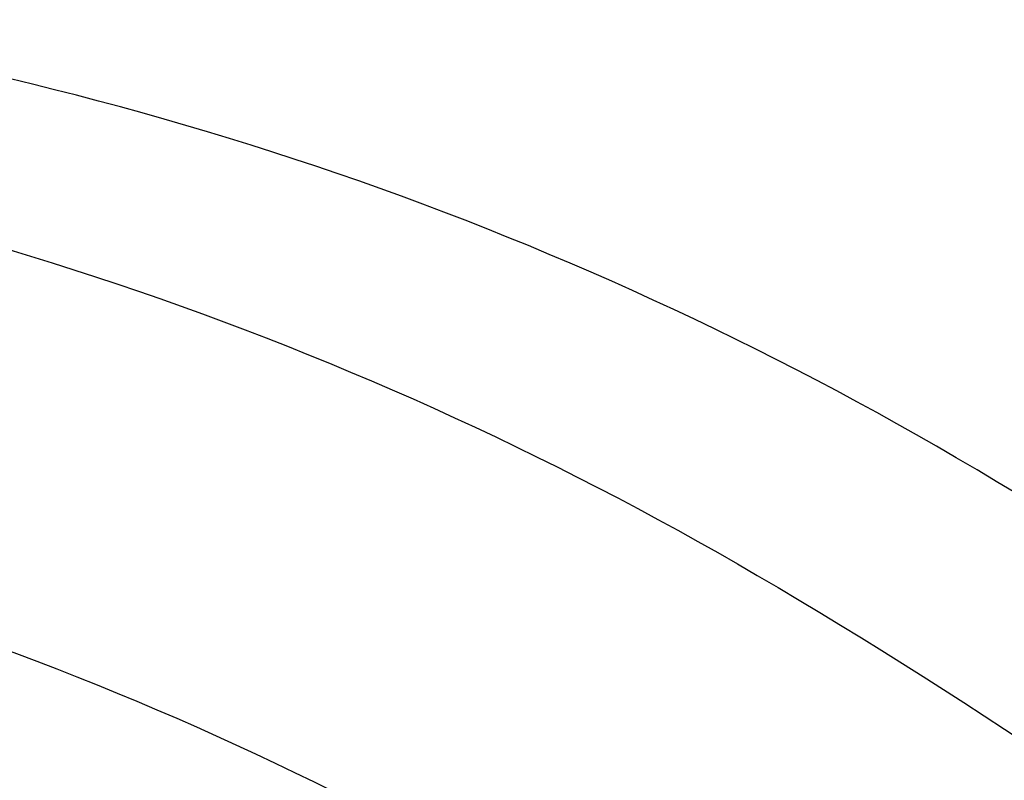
# Model space of a CAD drawing. Extents: x -18027 to -11651, y 1687 to 5059.
# Tile 18 of 170: x -17482 to -17458, y 2284 to 2302. Entities that reach past the tile are written whole.
import ezdxf

# ---------------------------------------------------------------- set-up
doc = ezdxf.new("R2010")
doc.units = 0
doc.header["$MEASUREMENT"] = 0
doc.layers.add('TANK', color=2, linetype='CONTINUOUS')

msp = doc.modelspace()

# ---------------------------------------------------------------- linework, layer by layer
at = {"layer": 'TANK'}
for points in [[(-17363.146, 2154.835, 0.049983), (-17361.778, 2170.169, 0.071312), (-17367.091, 2204.555, 0.017305), (-17371.288, 2216.797, 0.040291), (-17384.253, 2243.953, 0.057637), (-17409.955, 2278.394, 0.071312), (-17437.181, 2300.059, 0.106395), (-17468.039, 2310.209, 0.159299), (-17489.549, 2305.607), (-17494.976, 2302.474)], [(-17380.853, 2144.616, 0.03226), (-17380.293, 2155.057, 0.071312), (-17385.876, 2191.192, 0.019282), (-17390.847, 2205.505, 0.038312), (-17403.911, 2232.593, 0.044515), (-17424.014, 2261.141, 0.013151), (-17430.907, 2268.844, 0.071312), (-17459.517, 2291.611, 0.106395), (-17491.943, 2302.277, 0.149431), (-17513.306, 2298.149), (-17520.479, 2293.933), (-17522.09, 2286.82)], [(-17520.479, 2293.933, -0.16913), (-17496.644, 2299.496, -0.106395), (-17464.217, 2288.83, -0.071312), (-17435.607, 2266.063, -0.016688), (-17426.968, 2256.198, -0.040957), (-17408.612, 2229.812, -0.038238), (-17395.569, 2202.779, -0.019356), (-17390.577, 2188.411, -0.071312), (-17384.994, 2152.277, -0.032043), (-17385.546, 2141.905, -0.032043)], [(-17395.687, 2136.048, 0.049983), (-17394.319, 2151.382, 0.071312), (-17399.632, 2185.768, 0.017305), (-17403.829, 2198.01, 0.040291), (-17416.794, 2225.166, 0.057637), (-17442.496, 2259.606, 0.071312), (-17469.722, 2281.272, 0.106395), (-17500.579, 2291.422, 0.159299), (-17522.09, 2286.82), (-17527.517, 2283.687)]]:
    msp.add_lwpolyline(points, format="xyb", dxfattribs=at)

doc.saveas('drawing.dxf')
